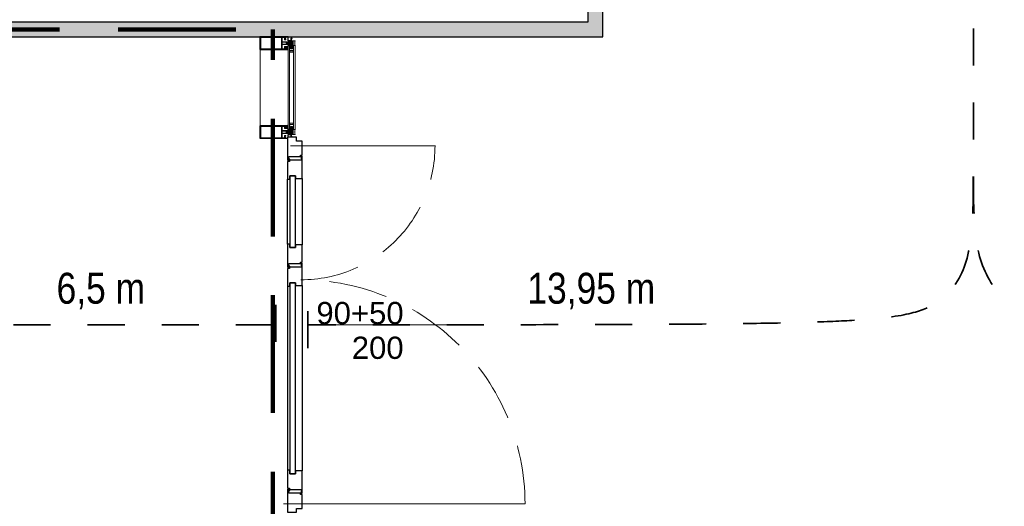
# Model space of a CAD drawing. Header units: centimetres. Extents: x 101 to 4622, y -1383 to 1498.
# Tile 23 of 68: x 2532 to 2931, y -487 to -290. Entities that reach past the tile are written whole.
import ezdxf

# ---------------------------------------------------------------- set-up
doc = ezdxf.new("R2010")
doc.units = ezdxf.units.CM
for name, pattern in [('Dash', [30, 15, -15]), ('Długa kreska', [71.4375, 47.625, -23.8125]), ('IMPORT-GEN3', [31.25, 23.75, -7.5]), ('Ukryte', [35.719, 23.8125, -11.9065])]:
    doc.linetypes.add(name, pattern=pattern)
for name, color, linetype, lineweight in [('A-DETL', 90, 'Continuous', 9), ('A-DETL-GENF', 92, 'Continuous', 18), ('A-DETL-HDLN', 90, 'Ukryte', 18), ('A-DETL-THIN', 151, 'Continuous', 9), ('A-DOOR', 31, 'Continuous', 25), ('A-DOOR-IDEN', 31, 'Continuous', 18), ('A-GLAZ-CURT', 52, 'Continuous', 18), ('A-GLAZ-CWMG', 51, 'Continuous', 18), ('A-WALL', 113, 'Continuous', 25), ('A-WALL-PATT', 111, 'Continuous', 25), ('G-ANNO-TEXT', 231, 'Continuous', 18), ('G-IMPT', 8, 'Continuous', 18)]:
    doc.layers.add(name, color=color, linetype=linetype, lineweight=lineweight)
doc.styles.add('Arial Narrow_3', font='ARIALN.TTF', dxfattribs={"height": 12.5})
doc.styles.add('Arial_11', font='arial.ttf', dxfattribs={"height": 9})

# ---------------------------------------------------------------- blocks, each defined once
blk = doc.blocks.new('Prostokątny szpros - Słup 105 mm-1305217-4_piętro II PT - projektowany - PPOŻ B')
at = {"layer": 'A-DETL-GENF'}
for p, q in [((-2.5, 2.33), (-2.5, 12.75)), ((2.45, 12.8), (-2.45, 12.8)), ((-2.26, 4.15), (-2.26, 12.4)), ((2.21, 12.45), (-2.21, 12.45)), ((2.26, 4.15), (2.26, 12.4)), ((2.5, 2.33), (2.5, 12.75)), ((-2.21, 4.1), (2.21, 4.1)), ((-2.5, 2.33), (-2.47, 2.3)), ((-2.47, 2.3), (-2.25, 2.3)), ((-2.35, 2.6), (-2.3, 2.65)), ((-2.35, 2.4), (-2.35, 2.6)), ((-2.2, 2.4), (-2.35, 2.4)), ((-2.3, 2.65), (-1.97, 2.65)), ((-2.26, 3.8), (-2.21, 3.85)), ((-2.26, 3), (-2.26, 3.8)), ((-2.16, 2.9), (-2.26, 3)), ((-2.25, 2.3), (-2.2, 2.35)), ((-2.21, 3.85), (-0.65, 3.85)), ((-2.2, 2.35), (-2.2, 2.4)), ((-1.55, 2.9), (-2.16, 2.9)), ((-1.97, 2.65), (-1.95, 2.67)), ((-1.95, 2.67), (-1.92, 2.65)), ((-1.92, 2.65), (-1.6, 2.65)), ((-1.55, 2.4), (-1.7, 2.4)), ((-1.7, 2.4), (-1.7, 2.35)), ((-1.7, 2.35), (-1.65, 2.3)), ((-1.65, 2.3), (-1.43, 2.3)), ((-1.6, 2.65), (-1.55, 2.6)), ((-1.4, 2.75), (-1.55, 2.9)), ((-1.55, 2.6), (-1.55, 2.4)), ((-1.43, 2.3), (-1.4, 2.33)), ((-1.4, 2.33), (-1.4, 2.75)), ((-0.65, 3.85), (-0.6, 3.8)), ((-0.6, 3.8), (-0.6, 0.33)), ((-0.6, 0.33), (-0.57, 0.3)), ((-0.57, 0.3), (-0.4, 0.3)), ((-0.45, 0.65), (-0.4, 0.7)), ((-0.45, 0.45), (-0.45, 0.65)), ((-0.35, 0.45), (-0.45, 0.45)), ((-0.35, 3.8), (-0.4, 3.75)), ((-0.4, 3.75), (-0.4, 1.06)), ((-0.4, 1.06), (-0.32, 1.02)), ((-0.4, 0.7), (-0.28, 0.7)), ((-0.4, 0.3), (-0.35, 0.35)), ((0.35, 3.8), (-0.35, 3.8)), ((-0.35, 0.35), (-0.35, 0.45)), ((-0.32, 1.02), (-0.08, 1.16)), ((-0.28, 0.7), (0, 0.86)), ((-0.08, 1.16), (0.08, 1.16)), ((0, 0.86), (0.28, 0.7)), ((0.08, 1.16), (0.33, 1.02)), ((0.28, 0.7), (0.4, 0.7)), ((0.33, 1.02), (0.4, 1.06)), ((0.4, 3.75), (0.35, 3.8)), ((0.45, 0.45), (0.35, 0.45)), ((0.35, 0.45), (0.35, 0.35)), ((0.35, 0.35), (0.4, 0.3)), ((0.4, 1.06), (0.4, 3.75)), ((0.4, 0.7), (0.45, 0.65)), ((0.4, 0.3), (0.57, 0.3)), ((0.45, 0.65), (0.45, 0.45)), ((0.57, 0.3), (0.6, 0.33)), ((0.6, 3.8), (0.65, 3.85)), ((0.6, 0.33), (0.6, 3.8)), ((0.65, 3.85), (2.21, 3.85)), ((1.55, 2.9), (1.4, 2.75)), ((1.4, 2.75), (1.4, 2.33)), ((1.4, 2.33), (1.43, 2.3)), ((1.43, 2.3), (1.65, 2.3)), ((2.16, 2.9), (1.55, 2.9)), ((1.55, 2.6), (1.6, 2.65)), ((1.55, 2.4), (1.55, 2.6)), ((1.7, 2.4), (1.55, 2.4)), ((1.6, 2.65), (1.93, 2.65)), ((1.65, 2.3), (1.7, 2.35)), ((1.7, 2.35), (1.7, 2.4)), ((1.93, 2.65), (1.95, 2.67)), ((1.95, 2.67), (1.98, 2.65)), ((1.98, 2.65), (2.3, 2.65)), ((2.26, 3), (2.16, 2.9)), ((2.35, 2.4), (2.2, 2.4)), ((2.2, 2.4), (2.2, 2.35)), ((2.2, 2.35), (2.25, 2.3)), ((2.21, 3.85), (2.26, 3.8)), ((2.25, 2.3), (2.47, 2.3)), ((2.26, 3.8), (2.26, 3)), ((2.3, 2.65), (2.35, 2.6)), ((2.35, 2.6), (2.35, 2.4)), ((2.47, 2.3), (2.5, 2.33))]:
    blk.add_line(p, q, dxfattribs=at)
for centre, start, end in [((-2.45, 12.75), 90, 180), ((-2.21, 12.4), 90, 180), ((2.21, 12.4), 0, 90), ((2.45, 12.75), 0, 90), ((-2.21, 4.15), 180, 270), ((2.21, 4.15), 270, 0)]:
    blk.add_arc(centre, 0.05, start, end, dxfattribs=at)
at = {"layer": 'G-IMPT'}
for p, q in [((-2, -0.05), (-2, 0.15)), ((-0.02, 2.15), (-0.05, 2.1)), ((0.12, 1.51), (-0.03, 2.01)), ((2, 0.15), (2, -0.05)), ((-1, -1.4), (-1, -0.7)), ((0.19, -0.03), (-0.19, -0.03)), ((1, -1.4), (1, -0.7))]:
    blk.add_line(p, q, dxfattribs=at)
at = {"layer": 'G-IMPT', "flags": 128}
for points in [[(-1.85, 0.3), (-0.36, 0.3), (-0.34, 0.31), (-0.33, 0.34), (-0.31, 0.35), (-0.3, 0.35), (-0.28, 0.33), (-0.28, 0.2), (-0.23, 0.15), (-0.19, 0.15), (0.19, 0.15), (0.23, 0.15), (0.28, 0.2), (0.28, 0.33), (0.3, 0.35), (0.31, 0.35), (0.33, 0.34), (0.34, 0.31), (0.36, 0.3), (1.85, 0.3)], [(1.7, -0.05), (1.7, 0), (1.67, 0.03), (1.22, 0.03), (1.18, 0.03), (0.68, -0.09), (0.6, -0.19), (0.6, -0.25), (0.55, -0.3), (0.05, -0.3), (0.03, -0.29), (0.02, -0.28), (-0.02, -0.28), (-0.03, -0.29), (-0.05, -0.3), (-0.55, -0.3), (-0.6, -0.25), (-0.6, -0.19), (-0.68, -0.09), (-1.18, 0.03), (-1.22, 0.03), (-1.67, 0.03), (-1.7, 0), (-1.7, -0.05)], [(0.46, -0.3), (0.46, -0.35), (-0.46, -0.35), (-0.46, -0.3), (0.46, -0.3), (0.19, -0.03), (0.19, 0.45), (0.19, 1.35), (0.19, 1.51), (0.19, 2.05), (0.02, 2.15), (-0.02, 2.15), (-0.19, 2.05), (-0.19, 1.51), (0.19, 1.51), (0.24, 1.46), (0.24, 1.35), (0.24, 0.5), (-0.24, 0.5), (-0.24, 1.35), (-0.24, 1.46), (0.24, 1.46)], [(-0.46, -0.3), (-0.19, -0.03), (-0.19, 0.45), (-0.24, 0.5)], [(-0.24, 1.46), (-0.19, 1.51), (-0.19, 1.35), (-0.19, 0.45), (0.19, 0.45), (0.24, 0.5)]]:
    blk.add_lwpolyline(points, dxfattribs=at)
for points in [[(-1, 0.3), (1, 0.3), (1, -0.3), (-1, -0.3)], [(-1, -0.3), (1, -0.3), (1, -0.7), (-1, -0.7)]]:
    blk.add_lwpolyline(points, close=True, dxfattribs=at)
at = {"layer": 'G-IMPT', "linetype": 'IMPORT-GEN3', "flags": 128}
blk.add_lwpolyline([(-0.02, 2.15), (0.17, 2.04), (0.17, 1.51)], dxfattribs=at)
at = {"layer": 'G-IMPT'}
for centre, radius, start, end in [((-1.85, 0.15), 0.15, 90, 180), ((-0.12, 2.22), 0.183, 247.4798, 294.8131), ((0.1, 2.07), 0.146, 170, 204.7886), ((1.85, 0.15), 0.15, 360, 90), ((-1.85, -0.05), 0.15, 180, 0), ((0, -11.37), 10.02, 84.2752, 95.7248), ((1.85, -0.05), 0.15, 180, 0)]:
    blk.add_arc(centre, radius, start, end, dxfattribs=at)
blk = doc.blocks.new('Prostokątny szpros - Słup Aluprof MB-SR50N EFEKT Ug_1_0-1501041-4_piętro II PT - projektowany - PPOŻ B')
at = {"layer": 'A-GLAZ-CWMG', "lineweight": 25}
for p, q in [((-3.5, -1.4), (-3.5, 0)), ((-3.5, 0), (-1.5, 0)), ((-1.5, 0), (-1.5, -1.4)), ((-5, -12.8), (-5, -1.4)), ((-5, -1.4), (-3.5, -1.4)), ((-1.5, -1.4), (0, -1.4)), ((0, -1.4), (0, -12.8)), ((0, -12.8), (-5, -12.8))]:
    blk.add_line(p, q, dxfattribs=at)
blk = doc.blocks.new('M_Curtain Wall Dbl Glass Aluprof - 2-skrzydłowe _czynne 90_-1499611-4_piętro II PT - projektowany - PPOŻ B')
at = {"layer": 'A-DOOR'}
for p, q in [((-66.6, 1.65), (-75.9, 1.65)), ((-75.9, 1.65), (-75.9, -2.05)), ((-68.15, -3.55), (-68.15, 1.15)), ((-68.15, 1.15), (-66.6, 1.15)), ((-66.1, 0.85), (-67.05, 0.85)), ((-67.05, 0.85), (-67.05, 0.67)), ((-67.05, 0.67), (-66.65, 0.67)), ((-66.65, 0.67), (-66.65, -4.17)), ((-66.6, 1.15), (-66.6, 1.65)), ((-58.9, 1.65), (-66.1, 1.65)), ((-66.1, 1.65), (-66.1, 0.85)), ((16.99, 0.75), (-60.3, 0.75)), ((-60.3, 0.75), (-60.3, -1.65)), ((-60.3, -1.65), (-60.3, 0.75)), ((-60.3, 0.75), (-58.9, 0.75)), ((-58.9, 0.75), (-58.9, 1.65)), ((15.6, 1.65), (-58.9, 1.65)), ((22.8, 1.65), (15.6, 1.65)), ((15.6, 1.65), (15.6, 0.75)), ((15.6, 0.75), (16.99, 0.75)), ((16.99, -1.65), (16.99, 0.75)), ((16.99, 0.75), (16.99, -1.65)), ((22.8, 0.85), (22.8, 1.65)), ((23.75, 0.85), (22.8, 0.85)), ((23.3, 1.65), (23.3, 1.15)), ((32.63, 1.65), (23.3, 1.65)), ((23.3, 1.15), (24.85, 1.15)), ((23.35, -4.17), (23.35, 0.67)), ((23.35, 0.67), (23.75, 0.67)), ((23.75, 0.67), (23.75, 0.85)), ((24.85, 1.15), (24.85, -3.55)), ((60.3, 0.75), (31.23, 0.75)), ((31.23, 0.75), (31.23, -1.65)), ((31.23, -1.65), (31.23, 0.75)), ((31.23, 0.75), (32.63, 0.75)), ((32.63, 0.75), (32.63, 1.65)), ((32.63, 1.65), (58.9, 1.65)), ((66.1, 1.65), (58.9, 1.65)), ((58.9, 1.65), (58.9, 0.75)), ((58.9, 0.75), (60.3, 0.75)), ((60.3, -1.65), (60.3, 0.75)), ((60.3, 0.75), (60.3, -1.65)), ((66.1, 0.85), (66.1, 1.65)), ((67.05, 0.85), (66.1, 0.85)), ((75.9, 1.65), (66.6, 1.65)), ((66.6, 1.65), (66.6, 1.15)), ((66.6, 1.15), (68.15, 1.15)), ((66.65, -4.17), (66.65, 0.67)), ((66.65, 0.67), (67.05, 0.67)), ((67.05, 0.67), (67.05, 0.85)), ((68.15, 1.15), (68.15, -3.55)), ((75.9, -2.05), (75.9, 1.65)), ((-75.9, -2.05), (-74.38, -2.05)), ((-74.38, -2.05), (-74.38, -4.35)), ((-68.7, -4.35), (-68.7, -3.55)), ((-68.7, -3.55), (-68.15, -3.55)), ((-67.2, -3.85), (-68.2, -3.85)), ((-68.2, -3.85), (-68.2, -4.35)), ((-67.2, -4.17), (-67.2, -3.85)), ((-60.3, -1.65), (16.99, -1.65)), ((-59.2, -1.65), (-60.3, -1.65)), ((-59.2, -4.35), (-59.2, -1.65)), ((16.99, -1.65), (15.9, -1.65)), ((15.9, -1.65), (15.9, -4.35)), ((24.9, -3.85), (23.9, -3.85)), ((23.9, -3.85), (23.9, -4.17)), ((24.85, -3.55), (25.39, -3.55)), ((24.9, -4.35), (24.9, -3.85)), ((25.39, -3.55), (25.39, -4.35)), ((31.23, -1.65), (60.3, -1.65)), ((32.33, -1.65), (31.23, -1.65)), ((32.33, -4.35), (32.33, -1.65)), ((60.3, -1.65), (59.2, -1.65)), ((59.2, -1.65), (59.2, -4.35)), ((68.2, -3.85), (67.2, -3.85)), ((67.2, -3.85), (67.2, -4.17)), ((68.15, -3.55), (68.7, -3.55)), ((68.2, -4.35), (68.2, -3.85)), ((68.7, -3.55), (68.7, -4.35)), ((74.38, -4.35), (74.38, -2.05)), ((74.38, -2.05), (75.9, -2.05)), ((-74.38, -4.35), (-68.7, -4.35)), ((-68.2, -4.35), (-59.2, -4.35)), ((-66.65, -4.17), (-67.2, -4.17)), ((15.9, -4.35), (-59.2, -4.35)), ((15.9, -4.35), (24.9, -4.35)), ((23.9, -4.17), (23.35, -4.17)), ((25.39, -4.35), (32.33, -4.35)), ((59.2, -4.35), (32.33, -4.35)), ((59.2, -4.35), (68.2, -4.35)), ((67.2, -4.17), (66.65, -4.17)), ((68.7, -4.35), (74.38, -4.35))]:
    blk.add_line(p, q, dxfattribs=at)
blk = doc.blocks.new('Aluprof szyba Ug_1_0 - Aluprof szyba Ug_1_0-1501043-4_piętro II PT - projektowany - PPOŻ B')
at = {"layer": 'A-GLAZ-CURT'}
for p, q in [((17, 1.4), (-17, 1.4)), ((-17, 1.4), (-17, -1.4)), ((-17, 0.8), (17, 0.8)), ((17, -1.4), (17, 1.4)), ((-17, -0.8), (17, -0.8)), ((-17, -1.4), (17, -1.4))]:
    blk.add_line(p, q, dxfattribs=at)
at = {"layer": 'G-IMPT'}
for p, q in [((-16.95, 0.3), (-15.9, 0.3)), ((-16.6, 2.27), (-16.6, 1.85)), ((-16.38, 2.3), (-16.57, 2.3)), ((-16.47, 1.6), (-16.31, 1.6)), ((-16.27, 2.57), (-16.35, 2.46)), ((-16.21, 2.58), (-16.25, 2.58)), ((-16.25, 2.05), (-16.25, 1.85)), ((-16.2, 2.47), (-16.2, 2.27)), ((-15.9, 2.1), (-16.2, 2.1)), ((-16.2, 1.8), (-15.9, 1.8)), ((-16.18, 2.25), (-15.92, 2.25)), ((-15.9, 2.27), (-15.9, 2.47)), ((-15.85, 2.58), (-15.89, 2.58)), ((-15.85, 1.85), (-15.85, 2.05)), ((-15.75, 2.46), (-15.83, 2.57)), ((-15.79, 1.6), (-15.63, 1.6)), ((-15.53, 2.3), (-15.72, 2.3)), ((-15.5, 1.85), (-15.5, 2.27)), ((15.5, 1.85), (15.5, 2.27)), ((15.53, 2.3), (15.72, 2.3)), ((15.79, 1.6), (15.63, 1.6)), ((15.75, 2.46), (15.83, 2.57)), ((15.85, 2.58), (15.89, 2.58)), ((15.85, 1.85), (15.85, 2.05)), ((15.9, 2.27), (15.9, 2.47)), ((15.9, 2.1), (16.2, 2.1)), ((16.2, 1.8), (15.9, 1.8)), ((16.95, 0.3), (15.9, 0.3)), ((16.18, 2.25), (15.92, 2.25)), ((16.2, 2.47), (16.2, 2.27)), ((16.21, 2.58), (16.25, 2.58)), ((16.25, 2.05), (16.25, 1.85)), ((16.27, 2.57), (16.35, 2.46)), ((16.47, 1.6), (16.31, 1.6)), ((16.38, 2.3), (16.57, 2.3)), ((16.6, 2.27), (16.6, 1.85)), ((-15.9, -0.3), (-16.95, -0.3)), ((15.9, -0.3), (16.95, -0.3))]:
    blk.add_line(p, q, dxfattribs=at)
at = {"layer": 'G-IMPT', "flags": 128}
for points in [[(-17, -0.35), (-17, -0.4), (-17, -0.8), (-14.93, -0.8), (-14.93, -0.77), (-14.95, -0.77), (-14.96, -0.76), (-14.97, -0.74), (-14.97, -0.72), (-14.97, -0.71), (-14.95, -0.7), (-14.95, -0.69), (-14.94, -0.69), (-14.94, -0.69), (-14.94, -0.69), (-14.93, -0.68), (-14.93, -0.68), (-14.93, -0.67), (-14.92, -0.67), (-14.92, -0.66), (-14.92, -0.66), (-14.92, -0.65), (-14.92, -0.65), (-14.92, -0.64), (-14.92, -0.64), (-14.92, -0.63), (-14.92, -0.63), (-14.93, -0.62), (-14.93, -0.62), (-14.93, -0.62), (-14.94, -0.61), (-14.94, -0.61), (-14.95, -0.6), (-15.02, -0.57), (-15.03, -0.55), (-15.03, -0.54), (-15.03, -0.5), (-15.03, -0.5), (-15.03, -0.49), (-15.02, -0.48), (-15.01, -0.47), (-15, -0.47), (-15, -0.47), (-15, -0.47), (-15, -0.47), (-15, -0.47), (-14.98, -0.46), (-14.98, -0.46), (-14.98, -0.46), (-14.98, -0.46), (-14.98, -0.46), (-14.98, -0.46), (-14.97, -0.46), (-14.97, -0.45), (-14.97, -0.45), (-14.97, -0.45), (-14.97, -0.45), (-14.97, -0.45), (-14.97, -0.44), (-14.97, -0.44), (-14.97, 0), (-14.97, 0.44), (-14.97, 0.44), (-14.97, 0.45), (-14.97, 0.45), (-14.97, 0.45), (-14.97, 0.45), (-14.97, 0.45), (-14.97, 0.46), (-14.98, 0.46), (-14.98, 0.46), (-14.98, 0.46), (-14.98, 0.46), (-14.98, 0.46), (-14.98, 0.46), (-14.98, 0.46), (-14.99, 0.46), (-14.99, 0.46), (-14.99, 0.46), (-14.99, 0.46), (-14.99, 0.46), (-14.99, 0.47), (-15, 0.47), (-15, 0.47), (-15, 0.47), (-15, 0.47), (-15, 0.47), (-15, 0.47), (-15.01, 0.47), (-15.02, 0.48), (-15.03, 0.49), (-15.03, 0.5), (-15.03, 0.55), (-15.02, 0.57), (-15.01, 0.57), (-14.95, 0.6), (-14.94, 0.61), (-14.94, 0.61), (-14.93, 0.62), (-14.93, 0.62), (-14.93, 0.62), (-14.92, 0.63), (-14.92, 0.63), (-14.92, 0.64), (-14.92, 0.64), (-14.92, 0.65), (-14.92, 0.65), (-14.92, 0.66), (-14.92, 0.66), (-14.92, 0.67), (-14.93, 0.67), (-14.93, 0.68), (-14.93, 0.68), (-14.94, 0.69), (-14.94, 0.69), (-14.94, 0.69), (-14.94, 0.69), (-14.95, 0.69), (-14.96, 0.7), (-14.97, 0.71), (-14.97, 0.72), (-14.97, 0.74), (-14.96, 0.76), (-14.95, 0.77), (-14.93, 0.77), (-14.93, 0.8), (-17, 0.8), (-17, 0.4), (-17, 0.35)], [(-16.33, 2.43), (-16.3, 2.42), (-16.3, 2.3)], [(-15.8, 0.2), (-15.8, 0.04), (-15.81, 0.01)], [(-15.8, 2.3), (-15.8, 2.42), (-15.76, 2.43)], [(-14.94, 0.7), (-14.85, 0.69), (-14.77, 0.68), (-14.68, 0.67), (-14.6, 0.66)], [(-14.34, 0.8), (-14.49, 0.8), (-14.64, 0.8), (-14.78, 0.8), (-14.93, 0.8)], [(-14.93, 0.8), (-14.93, 0.79), (-14.93, 0.78), (-14.93, 0.78), (-14.93, 0.77)], [(-14.93, 0.77), (-14.81, 0.77), (-14.68, 0.77), (-14.56, 0.77), (-14.44, 0.77)], [(-14.48, 0.76), (-14.6, 0.76), (-14.71, 0.76), (-14.82, 0.76), (-14.93, 0.76)], [(-14.6, 0.66), (-14.59, 0.65), (-14.59, 0.64), (-14.58, 0.63), (-14.58, 0.62)], [(-14.58, 0.62), (-14.58, 0.61), (-14.57, 0.6), (-14.56, 0.59), (-14.55, 0.59)], [(-14.55, 0.59), (-14.53, 0.59), (-14.52, 0.59), (-14.5, 0.59), (-14.48, 0.59)], [(-14.47, 0.73), (-14.47, 0.74), (-14.47, 0.75), (-14.48, 0.76), (-14.48, 0.76)], [(-14.48, 0.71), (-14.48, 0.72), (-14.48, 0.73), (-14.48, 0.73), (-14.47, 0.73)], [(-14.47, 0.69), (-14.48, 0.69), (-14.48, 0.7), (-14.48, 0.71), (-14.48, 0.71)], [(-14.45, 0.69), (-14.45, 0.69), (-14.46, 0.69), (-14.47, 0.69), (-14.47, 0.69)], [(-14.44, 0.77), (-14.44, 0.75), (-14.44, 0.73), (-14.44, 0.71), (-14.45, 0.69)], [(-14.44, 0.77), (-14.41, 0.77), (-14.39, 0.77), (-14.37, 0.77), (-14.34, 0.77)], [(-14.34, 0.77), (-14.37, 0.77), (-14.39, 0.77), (-14.41, 0.77), (-14.44, 0.77)], [(-14.43, 0.54), (-14.43, 0.27), (-14.43, 0), (-14.43, -0.27), (-14.43, -0.54)], [(-14.34, 0.47), (-14.36, 0.49), (-14.37, 0.52), (-14.36, 0.55), (-14.35, 0.57)], [(-14.35, 0.57), (-14.35, 0.57), (-14.34, 0.58), (-14.34, 0.58), (-14.34, 0.58)], [(-14.34, 0.77), (-14.34, 0.78), (-14.34, 0.79), (-14.34, 0.79), (-14.34, 0.8)], [(-14.33, 0.44), (-14.33, 0.45), (-14.33, 0.46), (-14.34, 0.46), (-14.34, 0.47)], [(-14.33, 0.6), (-14.33, 0.64), (-14.33, 0.68), (-14.33, 0.72), (-14.33, 0.76)], [(-14.33, -0.44), (-14.33, -0.22), (-14.33, 0), (-14.33, 0.22), (-14.33, 0.44)], [(14.33, 0.6), (14.33, 0.64), (14.33, 0.68), (14.33, 0.72), (14.33, 0.76)], [(14.33, 0.44), (14.33, 0.45), (14.33, 0.46), (14.34, 0.46), (14.34, 0.47)], [(14.33, -0.44), (14.33, -0.22), (14.33, 0), (14.33, 0.22), (14.33, 0.44)], [(14.34, 0.8), (14.49, 0.8), (14.64, 0.8), (14.78, 0.8), (14.93, 0.8)], [(14.34, 0.77), (14.34, 0.78), (14.34, 0.79), (14.34, 0.79), (14.34, 0.8)], [(14.44, 0.77), (14.41, 0.77), (14.39, 0.77), (14.37, 0.77), (14.34, 0.77)], [(14.34, 0.77), (14.37, 0.77), (14.39, 0.77), (14.41, 0.77), (14.44, 0.77)], [(14.35, 0.57), (14.35, 0.57), (14.34, 0.58), (14.34, 0.58), (14.34, 0.58)], [(14.34, 0.47), (14.36, 0.49), (14.37, 0.52), (14.36, 0.55), (14.35, 0.57)], [(14.43, 0.54), (14.43, 0.27), (14.43, 0), (14.43, -0.27), (14.43, -0.54)], [(14.93, 0.77), (14.81, 0.77), (14.68, 0.77), (14.56, 0.77), (14.44, 0.77)], [(14.44, 0.77), (14.44, 0.75), (14.44, 0.73), (14.44, 0.71), (14.45, 0.69)], [(14.45, 0.69), (14.45, 0.69), (14.46, 0.69), (14.47, 0.69), (14.47, 0.69)], [(14.47, 0.73), (14.47, 0.74), (14.47, 0.75), (14.48, 0.76), (14.48, 0.76)], [(14.48, 0.71), (14.48, 0.72), (14.48, 0.73), (14.48, 0.73), (14.47, 0.73)], [(14.47, 0.69), (14.48, 0.69), (14.48, 0.7), (14.48, 0.71), (14.48, 0.71)], [(14.48, 0.76), (14.6, 0.76), (14.71, 0.76), (14.82, 0.76), (14.93, 0.76)], [(14.55, 0.59), (14.53, 0.59), (14.52, 0.59), (14.5, 0.59), (14.48, 0.59)], [(14.58, 0.62), (14.58, 0.61), (14.57, 0.6), (14.56, 0.59), (14.55, 0.59)], [(14.6, 0.66), (14.59, 0.65), (14.59, 0.64), (14.58, 0.63), (14.58, 0.62)], [(14.94, 0.7), (14.85, 0.69), (14.77, 0.68), (14.68, 0.67), (14.6, 0.66)], [(17, -0.35), (17, -0.4), (17, -0.8), (14.93, -0.8), (14.93, -0.77), (14.95, -0.77), (14.96, -0.76), (14.97, -0.74), (14.97, -0.72), (14.97, -0.71), (14.95, -0.7), (14.95, -0.69), (14.94, -0.69), (14.94, -0.69), (14.94, -0.69), (14.93, -0.68), (14.93, -0.68), (14.93, -0.67), (14.92, -0.67), (14.92, -0.66), (14.92, -0.66), (14.92, -0.65), (14.92, -0.65), (14.92, -0.64), (14.92, -0.64), (14.92, -0.63), (14.92, -0.63), (14.93, -0.62), (14.93, -0.62), (14.93, -0.62), (14.94, -0.61), (14.94, -0.61), (14.95, -0.6), (15.02, -0.57), (15.03, -0.55), (15.03, -0.54), (15.03, -0.5), (15.03, -0.5), (15.03, -0.49), (15.02, -0.48), (15.01, -0.47), (15, -0.47), (15, -0.47), (15, -0.47), (15, -0.47), (15, -0.47), (14.98, -0.46), (14.98, -0.46), (14.98, -0.46), (14.98, -0.46), (14.98, -0.46), (14.98, -0.46), (14.97, -0.46), (14.97, -0.45), (14.97, -0.45), (14.97, -0.45), (14.97, -0.45), (14.97, -0.45), (14.97, -0.44), (14.97, -0.44), (14.97, 0), (14.97, 0.44), (14.97, 0.44), (14.97, 0.45), (14.97, 0.45), (14.97, 0.45), (14.97, 0.45), (14.97, 0.45), (14.97, 0.46), (14.98, 0.46), (14.98, 0.46), (14.98, 0.46), (14.98, 0.46), (14.98, 0.46), (14.98, 0.46), (14.98, 0.46), (14.99, 0.46), (14.99, 0.46), (14.99, 0.46), (14.99, 0.46), (14.99, 0.46), (14.99, 0.47), (15, 0.47), (15, 0.47), (15, 0.47), (15, 0.47), (15, 0.47), (15, 0.47), (15.01, 0.47), (15.02, 0.48), (15.03, 0.49), (15.03, 0.5), (15.03, 0.55), (15.02, 0.57), (15.01, 0.57), (14.95, 0.6), (14.94, 0.61), (14.94, 0.61), (14.93, 0.62), (14.93, 0.62), (14.93, 0.62), (14.92, 0.63), (14.92, 0.63), (14.92, 0.64), (14.92, 0.64), (14.92, 0.65), (14.92, 0.65), (14.92, 0.66), (14.92, 0.66), (14.92, 0.67), (14.93, 0.67), (14.93, 0.68), (14.93, 0.68), (14.94, 0.69), (14.94, 0.69), (14.94, 0.69), (14.94, 0.69), (14.95, 0.69), (14.96, 0.7), (14.97, 0.71), (14.97, 0.72), (14.97, 0.74), (14.96, 0.76), (14.95, 0.77), (14.93, 0.77), (14.93, 0.8), (17, 0.8), (17, 0.4), (17, 0.35)], [(14.93, 0.8), (14.93, 0.79), (14.93, 0.78), (14.93, 0.78), (14.93, 0.77)], [(15.8, 2.3), (15.8, 2.42), (15.76, 2.43)], [(15.8, 0.2), (15.8, 0.04), (15.81, 0.01)], [(16.33, 2.43), (16.3, 2.42), (16.3, 2.3)], [(-15.81, -0.01), (-15.81, -0.02), (-15.8, -0.2)], [(-14.6, -0.66), (-14.68, -0.67), (-14.77, -0.68), (-14.85, -0.69), (-14.94, -0.7)], [(-14.93, -0.76), (-14.82, -0.76), (-14.71, -0.76), (-14.6, -0.76), (-14.48, -0.76)], [(-14.44, -0.77), (-14.56, -0.77), (-14.68, -0.77), (-14.81, -0.77), (-14.93, -0.77)], [(-14.93, -0.77), (-14.93, -0.78), (-14.93, -0.79), (-14.93, -0.79), (-14.93, -0.8)], [(-14.93, -0.8), (-14.78, -0.8), (-14.64, -0.8), (-14.49, -0.8), (-14.34, -0.8)], [(-14.58, -0.62), (-14.58, -0.63), (-14.59, -0.64), (-14.59, -0.65), (-14.6, -0.66)], [(-14.55, -0.59), (-14.56, -0.59), (-14.57, -0.6), (-14.58, -0.61), (-14.58, -0.62)], [(-14.48, -0.59), (-14.5, -0.59), (-14.52, -0.59), (-14.53, -0.59), (-14.55, -0.59)], [(-14.48, -0.71), (-14.48, -0.71), (-14.48, -0.7), (-14.48, -0.69), (-14.47, -0.69)], [(-14.47, -0.73), (-14.48, -0.73), (-14.48, -0.73), (-14.48, -0.72), (-14.48, -0.71)], [(-14.48, -0.76), (-14.48, -0.76), (-14.47, -0.75), (-14.47, -0.74), (-14.47, -0.73)], [(-14.47, -0.69), (-14.47, -0.69), (-14.46, -0.69), (-14.45, -0.69), (-14.45, -0.69)], [(-14.45, -0.69), (-14.44, -0.71), (-14.44, -0.73), (-14.44, -0.75), (-14.44, -0.77)], [(-14.34, -0.78), (-14.37, -0.77), (-14.39, -0.77), (-14.41, -0.77), (-14.44, -0.77)], [(-14.44, -0.77), (-14.41, -0.77), (-14.39, -0.77), (-14.37, -0.77), (-14.34, -0.78)], [(-14.35, -0.57), (-14.36, -0.55), (-14.37, -0.52), (-14.36, -0.49), (-14.34, -0.47)], [(-14.34, -0.58), (-14.34, -0.58), (-14.34, -0.58), (-14.35, -0.57), (-14.35, -0.57)], [(-14.34, -0.47), (-14.34, -0.46), (-14.33, -0.46), (-14.33, -0.45), (-14.33, -0.44)], [(-14.34, -0.8), (-14.34, -0.79), (-14.34, -0.79), (-14.34, -0.78), (-14.34, -0.78)], [(-14.33, -0.76), (-14.33, -0.72), (-14.33, -0.68), (-14.33, -0.64), (-14.33, -0.6)], [(14.34, -0.47), (14.34, -0.46), (14.33, -0.46), (14.33, -0.45), (14.33, -0.44)], [(14.33, -0.76), (14.33, -0.72), (14.33, -0.68), (14.33, -0.64), (14.33, -0.6)], [(14.35, -0.57), (14.36, -0.55), (14.37, -0.52), (14.36, -0.49), (14.34, -0.47)], [(14.34, -0.58), (14.34, -0.58), (14.34, -0.58), (14.35, -0.57), (14.35, -0.57)], [(14.34, -0.78), (14.37, -0.77), (14.39, -0.77), (14.41, -0.77), (14.44, -0.77)], [(14.44, -0.77), (14.41, -0.77), (14.39, -0.77), (14.37, -0.77), (14.34, -0.78)], [(14.34, -0.8), (14.34, -0.79), (14.34, -0.79), (14.34, -0.78), (14.34, -0.78)], [(14.93, -0.8), (14.78, -0.8), (14.64, -0.8), (14.49, -0.8), (14.34, -0.8)], [(14.45, -0.69), (14.44, -0.71), (14.44, -0.73), (14.44, -0.75), (14.44, -0.77)], [(14.44, -0.77), (14.56, -0.77), (14.68, -0.77), (14.81, -0.77), (14.93, -0.77)], [(14.47, -0.69), (14.47, -0.69), (14.46, -0.69), (14.45, -0.69), (14.45, -0.69)], [(14.48, -0.71), (14.48, -0.71), (14.48, -0.7), (14.48, -0.69), (14.47, -0.69)], [(14.47, -0.73), (14.48, -0.73), (14.48, -0.73), (14.48, -0.72), (14.48, -0.71)], [(14.48, -0.76), (14.48, -0.76), (14.47, -0.75), (14.47, -0.74), (14.47, -0.73)], [(14.48, -0.59), (14.5, -0.59), (14.52, -0.59), (14.53, -0.59), (14.55, -0.59)], [(14.93, -0.76), (14.82, -0.76), (14.71, -0.76), (14.6, -0.76), (14.48, -0.76)], [(14.55, -0.59), (14.56, -0.59), (14.57, -0.6), (14.58, -0.61), (14.58, -0.62)], [(14.58, -0.62), (14.58, -0.63), (14.59, -0.64), (14.59, -0.65), (14.6, -0.66)], [(14.6, -0.66), (14.68, -0.67), (14.77, -0.68), (14.85, -0.69), (14.94, -0.7)], [(14.93, -0.77), (14.93, -0.78), (14.93, -0.79), (14.93, -0.79), (14.93, -0.8)], [(15.81, -0.01), (15.81, -0.02), (15.8, -0.2)]]:
    blk.add_lwpolyline(points, dxfattribs=at)
for points in [[(-16.98, 0.42), (-15.88, 0.42)], [(-15.68, 0.22), (-15.68, -0.22)], [(15.68, 0.22), (15.68, -0.22)], [(16.98, 0.42), (15.88, 0.42)], [(-15.88, -0.42), (-16.98, -0.42)], [(15.88, -0.42), (16.98, -0.42)]]:
    blk.add_lwpolyline(points, close=True, dxfattribs=at)
at = {"layer": 'G-IMPT'}
for centre, radius, start, end in [((-16.98, 0.4), 0.02, 90, 180), ((-16.98, 0.4), 0.02, 90, 180), ((-16.95, 0.35), 0.05, 180, 270), ((-16.91, 1.44), 0.0401, 119.3457, 285.4538), ((-17.04, 1.9), 0.442, 284.0449, 352.6549), ((-16.97, 2.02), 0.624, 276.7503, 313.2183), ((-16.57, 2.27), 0.03, 90, 180), ((-16.47, 1.5), 0.1, 90.109, 138.502), ((-16.47, 1.43), 0.03, 90.109, 270.109), ((-16.5, 1.96), 0.559, 273.2975, 316.7848), ((-16.51, 1.78), 0.324, 276.9049, 314.0419), ((-16.38, 2.27), 0.03, 30, 90), ((-16.33, 2.3), 0.03, 210, 360), ((-16.33, 2.45), 0.02, 145, 255), ((-16.31, 1.57), 0.03, 314.0419, 90.5024), ((-16.25, 2.55), 0.03, 90, 145), ((-16.2, 2.05), 0.05, 90, 180), ((-16.2, 1.85), 0.05, 180, 270), ((-16.21, 2.55), 0.03, 63.112, 90), ((-16.18, 2.47), 0.02, 75.5225, 180), ((-16.18, 2.27), 0.02, 180, 270), ((-16.05, 2.84), 0.3, 241.3165, 298.6835), ((-16.05, 2.93), 0.464, 254.3781, 285.6219), ((-16.05, 1.55), 0.05, 85.1106, 150.4706), ((-16.04, 1.55), 0.05, 29.5294, 94.8894), ((-15.59, 1.96), 0.559, 223.2152, 266.7025), ((-15.92, 2.47), 0.02, 0, 104.4775), ((-15.92, 2.27), 0.02, 270, 360), ((-15.89, 2.55), 0.03, 90, 116.888), ((-15.9, 2.05), 0.05, 0, 90), ((-15.9, 1.85), 0.05, 270, 360), ((-15.9, 0.2), 0.1, 360, 90), ((-15.88, 0.22), 0.2, 0, 90), ((-15.88, 0.22), 0.2, 0, 90), ((-15.85, 2.55), 0.03, 35, 90), ((-15.79, 1.57), 0.03, 89.4976, 225.9581), ((-15.8, 0), 0.02, 135, 225), ((-15.59, 1.78), 0.324, 225.9581, 263.0951), ((-15.82, 0.04), 0.02, 315, 360), ((-15.77, 2.3), 0.03, 180, 330), ((-15.77, 2.45), 0.02, 285, 35), ((-15.72, 2.27), 0.03, 90, 150), ((-15.63, 1.5), 0.1, 41.498, 89.891), ((-15.63, 1.43), 0.03, 269.891, 89.891), ((-15.12, 2.02), 0.624, 226.7817, 263.2497), ((-15.53, 2.27), 0.03, 360, 90), ((-15.06, 1.9), 0.442, 187.3451, 255.9551), ((-15.19, 1.44), 0.0401, 254.5462, 60.6543), ((-14.93, 0.73), 0.03, 90.0255, 262.7766), ((-14.48, 0.54), 0.05, 0, 90), ((-14.34, 0.76), 0.0151, 0.296, 89.704), ((-14.36, 0.6), 0.03, 318.7673, 0), ((14.34, 0.76), 0.0151, 90.296, 179.704), ((14.36, 0.6), 0.03, 180, 221.2327), ((14.48, 0.54), 0.05, 90, 180), ((14.93, 0.73), 0.03, 277.2234, 89.9745), ((15.19, 1.44), 0.0401, 119.3457, 285.4538), ((15.06, 1.9), 0.442, 284.0449, 352.6549), ((15.12, 2.02), 0.624, 276.7503, 313.2183), ((15.53, 2.27), 0.03, 90, 180), ((15.63, 1.5), 0.1, 90.109, 138.502), ((15.63, 1.43), 0.03, 90.109, 270.109), ((15.59, 1.96), 0.559, 273.2975, 316.7848), ((15.59, 1.78), 0.324, 276.9049, 314.0419), ((15.88, 0.22), 0.2, 90, 180), ((15.88, 0.22), 0.2, 90, 180), ((15.72, 2.27), 0.03, 30, 90), ((15.77, 2.3), 0.03, 210, 360), ((15.77, 2.45), 0.02, 145, 255), ((15.79, 1.57), 0.03, 314.0419, 90.5024), ((15.9, 0.2), 0.1, 90, 180), ((15.82, 0.04), 0.02, 180, 225), ((15.8, 0), 0.02, 315, 45), ((15.85, 2.55), 0.03, 90, 145), ((15.9, 2.05), 0.05, 90, 180), ((15.9, 1.85), 0.05, 180, 270), ((15.89, 2.55), 0.03, 63.112, 90), ((15.92, 2.47), 0.02, 75.5225, 180), ((15.92, 2.27), 0.02, 180, 270), ((16.05, 2.84), 0.3, 241.3165, 298.6835), ((16.05, 2.93), 0.464, 254.3781, 285.6219), ((16.04, 1.55), 0.05, 85.1106, 150.4706), ((16.05, 1.55), 0.05, 29.5294, 94.8894), ((16.5, 1.96), 0.559, 223.2152, 266.7025), ((16.18, 2.47), 0.02, 360, 104.4775), ((16.18, 2.27), 0.02, 270, 360), ((16.21, 2.55), 0.03, 90, 116.888), ((16.2, 2.05), 0.05, 360, 90), ((16.2, 1.85), 0.05, 270, 360), ((16.25, 2.55), 0.03, 35, 90), ((16.31, 1.57), 0.03, 89.4976, 225.9581), ((16.51, 1.78), 0.324, 225.9581, 263.0951), ((16.33, 2.3), 0.03, 180, 330), ((16.33, 2.45), 0.02, 285, 35), ((16.38, 2.27), 0.03, 90, 150), ((16.47, 1.5), 0.1, 41.498, 89.891), ((16.47, 1.43), 0.03, 269.891, 89.891), ((16.97, 2.02), 0.624, 226.7817, 263.2497), ((16.57, 2.27), 0.03, 0, 90), ((17.04, 1.9), 0.442, 187.3451, 255.9551), ((16.91, 1.44), 0.0401, 254.5462, 60.6543), ((16.95, 0.35), 0.05, 270, 360), ((16.98, 0.4), 0.02, 360, 90), ((16.98, 0.4), 0.02, 360, 90), ((-16.95, -0.35), 0.05, 90, 180), ((-16.98, -0.4), 0.02, 180, 270), ((-16.98, -0.4), 0.02, 180, 270), ((-15.9, -0.2), 0.1, 270, 0), ((-15.88, -0.22), 0.2, 270, 0), ((-15.88, -0.22), 0.2, 270, 0), ((-15.82, -0.04), 0.02, 360, 45), ((-14.93, -0.73), 0.03, 97.2234, 269.9745), ((-14.48, -0.54), 0.05, 270, 360), ((-14.36, -0.6), 0.03, 360, 41.2327), ((-14.34, -0.76), 0.0151, 270.296, 359.704), ((14.36, -0.6), 0.03, 138.7673, 180), ((14.34, -0.76), 0.0151, 180.296, 269.704), ((14.48, -0.54), 0.05, 180, 270), ((14.93, -0.73), 0.03, 270.0255, 82.7766), ((15.88, -0.22), 0.2, 180, 270), ((15.88, -0.22), 0.2, 180, 270), ((15.82, -0.04), 0.02, 135, 180), ((15.9, -0.2), 0.1, 180, 270), ((16.95, -0.35), 0.05, 360, 90), ((16.98, -0.4), 0.02, 270, 360), ((16.98, -0.4), 0.02, 270, 0)]:
    blk.add_arc(centre, radius, start, end, dxfattribs=at)
blk = doc.blocks.new('Prostokątny szpros - Rygiel Aluprof MB-SR50N EFEKT Ug_1_0-1499576-4_piętro II PT - projektowany - PPOŻ B')
at = {"layer": 'A-GLAZ-CWMG'}
blk.add_line((1000.63, -302.38), (1000.63, -333.38), dxfattribs=at)
blk = doc.blocks.new('Prostokątny szpros - Słup Aluprof MB-SR50N EFEKT Ug_1_0-V12-4_piętro II PT - projektowany - PPOŻ B')
at = {"layer": 'A-GLAZ-CWMG', "lineweight": 25}
for p, q in [((-1, -1.4), (-1, 0)), ((-1, 0), (1, 0)), ((1, 0), (1, -1.4)), ((-2.5, -12.8), (-2.5, -1.65)), ((-2.1, -1.4), (-1, -1.4)), ((1, -1.4), (2.5, -1.4)), ((2.5, -1.4), (2.5, -12.8)), ((2.5, -12.8), (-2.5, -12.8))]:
    blk.add_line(p, q, dxfattribs=at)
blk = doc.blocks.new('etykieta drzwi wymiar i kategoria - Aluprof Curtain Door - etykieta drzwi 1S dół-1350914-4_piętro II PT - projektowany - PPOŻ B')
at = {"layer": 'A-DOOR-IDEN'}
for q in [(0, 0.5984), (0, -0.5984)]:
    blk.add_line((0, 0), q, dxfattribs=at)

msp = doc.modelspace()

# ---------------------------------------------------------------- hatches: boundary and pattern name
at = {"layer": 'A-WALL-PATT'}
h = msp.add_hatch(color=9, dxfattribs=at)
h.paths.add_polyline_path([(2768.04, -291.38), (2768.04, -227.38), (2762.04, -227.38), (2762.04, -291.38)], flags=0)
h.paths.add_polyline_path([(2768.04, -87.38), (2768.04, -40.38), (2762.04, -40.38), (2762.04, -87.38)], flags=0)
msp.add_hatch(color=9, dxfattribs=at).paths.add_polyline_path([(2768.04, -297.38), (2768.04, -291.38), (2432.04, -291.38), (2432.04, -297.38), (2642.08, -297.38)], flags=0)

# ---------------------------------------------------------------- linework, layer by layer
at = {"layer": 'A-DETL', "linetype": 'Długa kreska', "lineweight": 100}
for p in [(2429.04, -294.38), (2634.54, -1235.38)]:
    msp.add_line(p, (2634.54, -294.38), dxfattribs=at)
at = {"layer": 'A-DETL', "linetype": 'Dash', "lineweight": 35}
for p, q in [((2648.62, -423.39), (2648.62, -401.39)), ((2635.67, -420.84), (2635.67, -404.84))]:
    msp.add_line(p, q, dxfattribs=at)
for points, knots in [([(3110.04, 559.12), (3110.04, 502.08), (3109.88, 453.35), (3098.39, 439.12), (3081.04, 439.12), (2935.77, 439.12), (2918.04, 424.78), (2918.04, 380.13), (2918.04, -54.38), (2918.04, -347.2), (2918.04, -391.67), (2895.83, -413.88), (2839.86, -413.88), (2648.62, -413.88)], [0, 0, 0, 0, 1.35675, 2.279339, 4.257674, 6.285447, 8.611779, 14.101329, 22.543857, 30.984352, 35.016506, 36.458314, 39.505398, 39.505398, 39.505398, 39.505398]), ([(3110.04, 559.12), (3110.04, 502.08), (3109.88, 453.35), (3098.39, 439.12), (3081.04, 439.12), (2935.77, 439.12), (2918.04, 424.78), (2918.04, 380.13), (2918.04, -54.38), (2918.04, -347.2), (2918.04, -391.67), (2944.93, -418.55), (3022.64, -413.88), (3270.35, -413.88)], [0, 0, 0, 0, 1.35675, 2.279339, 4.257674, 6.285447, 8.611779, 14.101329, 22.543857, 30.984352, 35.088778, 36.842278, 40.818441, 40.818441, 40.818441, 40.818441]), ([(2634.54, -413.88), (2110.71, -413.88), (2088.04, -413.88), (2088.04, -364.5), (2088.04, -291.38)], [0, 0, 0, 0, 6.516551, 8.104138, 8.104138, 8.104138, 8.104138])]:
    msp.add_open_spline(points, degree=3, knots=knots, dxfattribs=at)
at = {"layer": 'A-DETL-HDLN'}
for centre, radius, start, end in [((2645.84, -341.37), 54.32, 270, 360), ((2645.84, -486.43), 90.75, 360, 90)]:
    msp.add_arc(centre, radius, start, end, dxfattribs=at)
at = {"layer": 'A-DETL-THIN', "lineweight": 18}
for p, q in [((2700.16, -341.39), (2641.64, -341.39)), ((2736.59, -486.39), (2638.82, -486.39))]:
    msp.add_line(p, q, dxfattribs=at)
at = {"layer": 'A-WALL'}
for p, q in [((2762.04, -227.38), (2762.04, -291.38)), ((2768.04, -297.38), (2768.04, -227.38)), ((2762.04, -291.38), (2432.04, -291.38)), ((2414.54, -297.38), (2768.04, -297.38))]:
    msp.add_line(p, q, dxfattribs=at)

# ---------------------------------------------------------------- block references
at = {"layer": 'A-DOOR', "rotation": 90.0000000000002}
msp.add_blockref('M_Curtain Wall Dbl Glass Aluprof - 2-skrzydłowe _czynne 90_-1499611-4_piętro II PT - projektowany - PPOŻ B', (2642.09, -413.88), dxfattribs=at)
at = {"layer": 'A-DOOR-IDEN', "xscale": 49.99999999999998, "yscale": 49.99999999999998, "zscale": 49.99999999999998, "rotation": 270.0000000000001}
msp.add_blockref('etykieta drzwi wymiar i kategoria - Aluprof Curtain Door - etykieta drzwi 1S dół-1350914-4_piętro II PT - projektowany - PPOŻ B', (2679.61, -413.88), dxfattribs=at)
at = {"layer": 'A-GLAZ-CURT', "rotation": 90.0000000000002}
msp.add_blockref('Aluprof szyba Ug_1_0 - Aluprof szyba Ug_1_0-1501043-4_piętro II PT - projektowany - PPOŻ B', (2642.09, -317.88), dxfattribs=at)
at = {"layer": 'A-GLAZ-CWMG', "rotation": 90.0000000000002}
for p in [(2642.09, -299.88), (2642.09, -335.88)]:
    msp.add_blockref('Prostokątny szpros - Słup 105 mm-1305217-4_piętro II PT - projektowany - PPOŻ B', p, dxfattribs=at)
at = {"layer": 'A-GLAZ-CWMG', "extrusion": (0, 0, -1), "rotation": 89.99999999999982}
for name, p in [('Prostokątny szpros - Słup Aluprof MB-SR50N EFEKT Ug_1_0-1501041-4_piętro II PT - projektowany - PPOŻ B', (-2642.09, -297.38)), ('Prostokątny szpros - Słup Aluprof MB-SR50N EFEKT Ug_1_0-V12-4_piętro II PT - projektowany - PPOŻ B', (-2642.09, -335.88))]:
    msp.add_blockref(name, p, dxfattribs=at)
at = {"layer": 'A-GLAZ-CWMG'}
msp.add_blockref('Prostokątny szpros - Rygiel Aluprof MB-SR50N EFEKT Ug_1_0-1499576-4_piętro II PT - projektowany - PPOŻ B', (1628.72, 0), dxfattribs=at)

# ---------------------------------------------------------------- texts
at = {"layer": 'A-DOOR-IDEN', "insert": (2687.44, -416.24), "char_height": 9, "width": 35.05, "attachment_point": 6, "line_spacing_factor": 0.936439, "style": 'Arial_11'}
msp.add_mtext('\\pxqr,t7.05556,14.11111,21.16667,28.22222,35.27778,42.33333,49.38889,56.44444,63.5,70.55556,77.61111,84.66667,91.72222,98.77778,105.83333,112.88889,119.94444,127,134.05556,141.11111,148.16667,155.22222,162.27778,169.33333,176.38889,183.44444,190.5,197.55556,204.61111,211.66667,218.72222,225.77778;{90+50\\P200}', dxfattribs=at)
at = {"layer": 'G-ANNO-TEXT', "color": 11, "char_height": 12.5, "attachment_point": 1, "line_spacing_factor": 0.949189, "style": 'Arial Narrow_3'}
for s, insert, width in [('\\pxt5.08,10.16,15.24,20.32,25.4,30.48,35.56,40.64,45.72,50.8,55.88,60.96,66.04,71.12,76.2,81.28,86.36,91.44,96.52,101.6,106.68,111.76,116.84,121.92,127,132.08,137.16,142.24,147.32,152.4,157.48,162.56;{6,5 m}', (2546.97, -392.84), 36.4105), ('\\pxt5.08,10.16,15.24,20.32,25.4,30.48,35.56,40.64,45.72,50.8,55.88,60.96,66.04,71.12,76.2,81.28,86.36,91.44,96.52,101.6,106.68,111.76,116.84,121.92,127,132.08,137.16,142.24,147.32,152.4,157.48,162.56;{13,95 m}', (2737.54, -392.84), 52.4695)]:
    msp.add_mtext(s, dxfattribs=dict(at, insert=insert, width=width))

doc.saveas('drawing.dxf')
